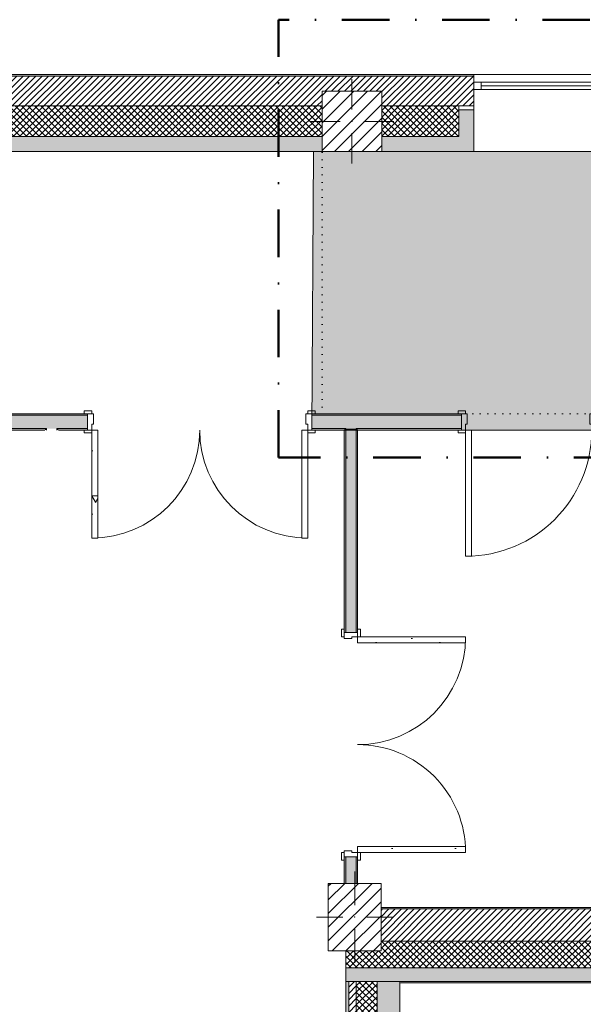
# Model space of a CAD drawing. Header units: millimetres. Extents: x -40968 to 11883, y -18948 to 4746.
# Tile 8 of 33: x -30231 to -26463, y -1842 to 4746. Entities that reach past the tile are written whole.
import ezdxf

# ---------------------------------------------------------------- set-up
doc = ezdxf.new("R2010")
doc.units = ezdxf.units.MM
doc.header["$MEASUREMENT"] = 0
for name, pattern in [('Punteado_1', [50, 0, -50]), ('Punto & Rayas', [670.277762, 317.5, -176.388889, 0, -176.388874]), ('Wipeout_Contour', [1000, 0, -1000])]:
    doc.linetypes.add(name, pattern=pattern)
for name, color, linetype, lineweight, true_color in [('01_2D_Ambit_Pluma_Nº__242', 7, 'Continuous', 50, 0xfb0013), ('12_FAÇ_Façana_Pluma_Nº__102', 7, 'Continuous', 5, 0xcccccc), ('12_FAÇ_Façana_Pluma_Nº__174', 7, 'Continuous', 13, 0xe4ad2c), ('12_FAÇ_Façana_Pluma_Nº__176', 7, 'Continuous', 15, 0x93a0c6), ('12_FAÇ_Façana_Pluma_Nº__43', 7, 'Continuous', 5, 0xa4a4a6), ('14_PAV_Paviment existent_Pluma_Nº__102', 7, 'Continuous', 5, 0xcccccc), ('Puertas Archicad_Pluma_Nº__3', 7, 'Continuous', 5, 0xa4a4a4), ('Ventanas Archicad_Pluma_Nº__23', 7, 'Continuous', 5, 0xa4a4a6), ('Ventanas Archicad_Pluma_Nº__3', 7, 'Continuous', 5, 0xa4a4a4), ('Ventanas Archicad_Pluma_Nº__43', 7, 'Continuous', 5, 0xa4a4a6)]:
    doc.layers.add(name, color=color, linetype=linetype, lineweight=lineweight, true_color=true_color)
for name, color, linetype in [('10_ESTR_Pilars', 7, 'Continuous'), ('12_FAÇ_Façana', 7, 'Continuous'), ('14_PAV_Paviment existent', 7, 'Continuous'), ('Demolido_07_CR_Cel Ras', 7, 'Continuous'), ('Puertas Archicad', 7, 'Continuous'), ('Ventanas Archicad', 7, 'Continuous')]:
    doc.layers.add(name, color=color, linetype=linetype)
for name, color, linetype, lineweight in [('10_ESTR_Pilars_Pluma_Nº__20', 1, 'Continuous', 5), ('10_ESTR_Pilars_Pluma_Nº__28', 7, 'Continuous', 20), ('10_ESTR_Pilars_Pluma_Nº__42', 8, 'Continuous', 25), ('12_FAÇ_Façana_Pluma_Nº__2', 8, 'Continuous', 5), ('12_FAÇ_Façana_Pluma_Nº__7', 7, 'Continuous', 5), ('14_PAV_Paviment existent_Pluma_Nº__89', 7, 'Continuous', 5), ('Demolido_07_CR_Cel Ras_Pluma_Nº__1', 7, 'Continuous', 5), ('Demolido_07_CR_Cel Ras_Pluma_Nº__100', 2, 'Continuous', 5), ('Puertas Archicad_Pluma_Nº__1', 7, 'Continuous', 5), ('Puertas Archicad_Pluma_Nº__7', 7, 'Continuous', 5), ('Ventanas Archicad_Pluma_Nº__7', 7, 'Continuous', 5)]:
    doc.layers.add(name, color=color, linetype=linetype, lineweight=lineweight)
pattern_1 = [(45, (0, 0), (-21.213203, 21.213203), [])]
pattern_2 = [(45, (0, 0), (-21.213203, 21.213203), []), (135, (0, 0), (21.213203, 21.213203), [])]
pattern_3 = [(0, (0, 0), (0, 779.4), [48.75, -401.25]), (0, (225, 389.7), (0, 779.4), [48.75, -401.25]), (60, (0, 0), (-675, 389.7), [48.75, -401.25]), (60, (450, 0), (-675, 389.7), [48.75, -401.25]), (120, (48.75, 0), (675, 389.7), [48.75, -401.25]), (120, (498.75, 0), (675, 389.7), [48.75, -401.25]), (0, (0, 75), (0, 150), [0, -150, 0, -225]), (45, (75, 75), (-106.066, 106.066), [0, -112.5, 0, -187.5])]
pattern_4 = [(45, (0, 0), (-45.96194, 45.96194), [])]

# ---------------------------------------------------------------- blocks, each defined once
blk = doc.blocks.new('Forjado_1_1', base_point=(7332.1, 1999.6))
at = {"layer": '14_PAV_Paviment existent_Pluma_Nº__102', "linetype": 'Continuous', "lineweight": 0, "true_color": 0x333333}
blk.add_hatch(color=250, dxfattribs=at).paths.add_polyline_path([(7332.1, 1999.6), (7332.1, 3863.5), (-28267.5, 3863.5), (-28277.4, 1999.6)])
at = {"layer": '14_PAV_Paviment existent_Pluma_Nº__89', "color": 7, "linetype": 'Continuous', "lineweight": 5, "flags": 128}
blk.add_lwpolyline([(7332.1, 1999.6), (-28277.4, 1999.6), (-28267.5, 3863.5), (7332.1, 3863.5)], close=True, dxfattribs=at)
blk = doc.blocks.new('Forjado_3_1', base_point=(-23028.4, -1194))
at = {"layer": 'Demolido_07_CR_Cel Ras_Pluma_Nº__100', "linetype": 'Continuous', "lineweight": 0, "true_color": 0x3f3f00}
blk.add_hatch(color=48, dxfattribs=at).paths.add_polyline_path([(-23028.4, -1194), (-1681.1, -1194), (-1681.1, -12339), (-1971.1, -12439), (-3638.9, -12429), (-3638.9, -17084), (5828.9, -17084), (5828.9, -16789), (6428.9, -16799), (6428.9, -12439), (6178.9, -12439), (6061.7, -1189.8), (7253.9, -1194), (7253.9, 3863.5), (-28209.8, 3863.5), (-28209.8, 2109.6), (-23028.4, 2109.6)])
at = {"layer": 'Demolido_07_CR_Cel Ras_Pluma_Nº__1', "color": 7, "linetype": 'Punteado_1', "lineweight": 5, "flags": 128}
blk.add_lwpolyline([(-23028.4, -1194), (-1681.1, -1194), (-1681.1, -12339), (-1971.1, -12439), (-3638.9, -12429), (-3638.9, -17084), (5828.9, -17084), (5828.9, -16789), (6428.9, -16799), (6428.9, -12439), (6178.9, -12439), (6061.7, -1189.8), (7253.9, -1194), (7253.9, 3863.5), (-28209.8, 3863.5), (-28209.8, 2109.6), (-23028.4, 2109.6)], close=True, dxfattribs=at)
blk = doc.blocks.new('Ventana Vertical Multi-Faja 27_2')
at = {"layer": 'Ventanas Archicad_Pluma_Nº__23', "color": 253, "linetype": 'Continuous', "lineweight": 5, "true_color": 0xa4a4a6}
for p, q in [((-600, 0), (-550, 0)), ((-550, 0), (-550, -50)), ((550, -50), (550, 0)), ((550, 0), (600, 0)), ((-550, -50), (-600, -50)), ((600, -50), (550, -50))]:
    blk.add_line(p, q, dxfattribs=at)
at = {"layer": 'Ventanas Archicad_Pluma_Nº__3', "color": 253, "linetype": 'Continuous', "lineweight": 5, "true_color": 0xa4a4a4}
for p, q in [((-600, 50), (600, 50)), ((-550, 0), (550, 0)), ((-550, -25), (550, -25)), ((550, -50), (-550, -50)), ((-600, -465), (600, -465))]:
    blk.add_line(p, q, dxfattribs=at)
at = {"layer": 'Ventanas Archicad_Pluma_Nº__43', "color": 253, "linetype": 'Continuous', "lineweight": 5, "true_color": 0xa4a4a6}
for p, q in [((-600, -160), (-600, -185)), ((600, -160), (600, -185))]:
    blk.add_line(p, q, dxfattribs=at)
at = {"layer": 'Ventanas Archicad_Pluma_Nº__7', "color": 7, "linetype": 'Continuous', "lineweight": 5}
for p, q in [((-600, 50), (-600, 40)), ((-600, 40), (-600, 0)), ((-600, 0), (-600, -50)), ((-600, 0), (-600, -50)), ((600, 50), (600, 40)), ((600, 40), (600, 0)), ((600, 0), (600, -50)), ((600, 0), (600, -50)), ((-600, -50), (-600, -160)), ((600, -50), (600, -160)), ((-600, -185), (-600, -365)), ((-600, -185), (-600, -365)), ((600, -185), (600, -365)), ((600, -185), (600, -365)), ((-600, -365), (-600, -465)), ((-600, -365), (-600, -465)), ((600, -365), (600, -465)), ((600, -365), (600, -465))]:
    blk.add_line(p, q, dxfattribs=at)
blk = doc.blocks.new('Muro_3_1', base_point=(11882.6, 4378.5))
at = {"layer": '12_FAÇ_Façana', "linetype": 'Continuous', "lineweight": 0, "true_color": 0x000000}
h = blk.add_hatch(dxfattribs=at)
h.set_pattern_fill('Yeso_0001', color=18, style=0, pattern_type=2)
h.set_pattern_definition([(0, (0, 0), (0, 75), [0, -75])])
h.paths.add_polyline_path([(-27195.4, 4168.5), (-27295.4, 4168.5), (-27295.4, 4143.5), (-27195.4, 4143.5)])
at = {"layer": '12_FAÇ_Façana_Pluma_Nº__102', "linetype": 'Continuous', "lineweight": 0, "true_color": 0xe5e5e5}
for points in [[(-27295.4, 3963.5), (-27195.4, 3863.5), (-27195.4, 4143.5), (-27295.4, 4143.5)], [(-28209.8, 3963.5), (-40967.7, 3963.5), (-40967.7, 3863.5), (-28209.8, 3863.5)], [(-27809.8, 3863.5), (-27195.4, 3863.5), (-27295.4, 3963.5), (-27809.8, 3963.5)]]:
    blk.add_hatch(color=254, dxfattribs=at).paths.add_polyline_path(points)
at = {"layer": '12_FAÇ_Façana_Pluma_Nº__174', "linetype": 'Continuous', "lineweight": 13, "true_color": 0xe4ad2c}
h = blk.add_hatch(dxfattribs=at)
h.set_pattern_fill('SATE_Aislamiento_0001', color=42, style=0, pattern_type=2)
h.set_pattern_definition(pattern_2)
h.paths.add_polyline_path([(-40967.7, 3963.5), (-28209.8, 3963.5), (-28209.8, 4168.5), (-40967.7, 4168.5)])
h = blk.add_hatch(dxfattribs=at)
h.set_pattern_fill('SATE_Aislamiento_0001', color=42, style=0, pattern_type=2)
h.set_pattern_definition(pattern_2)
h.paths.add_polyline_path([(-27809.8, 4168.5), (-27809.8, 3963.5), (-27295.4, 3963.5), (-27295.4, 4143.5), (-27295.4, 4168.5)])
at = {"layer": '12_FAÇ_Façana_Pluma_Nº__176', "linetype": 'Continuous', "lineweight": 0, "true_color": 0x495063}
blk.add_hatch(color=251, dxfattribs=at).paths.add_polyline_path([(-40967.7, 4378.5), (-40967.7, 4368.5), (-27195.4, 4368.5), (-27195.4, 4378.5)])
at = {"layer": '12_FAÇ_Façana_Pluma_Nº__2', "linetype": 'Continuous', "lineweight": 5}
h = blk.add_hatch(dxfattribs=at)
h.set_pattern_fill('Ceramic_0001', color=8, style=0, pattern_type=2)
h.set_pattern_definition(pattern_1)
h.paths.add_polyline_path([(-40967.7, 4168.5), (-28209.8, 4168.5), (-28209.8, 4268), (-27809.8, 4268), (-27809.8, 4168.5), (-27195.4, 4168.5), (-27195.4, 4368.5), (-40967.7, 4368.5)])
at = {"layer": '12_FAÇ_Façana_Pluma_Nº__43', "color": 253, "linetype": 'Continuous', "lineweight": 5, "true_color": 0xa4a4a6}
for p, q in [((-27295.4, 4168.5), (-27195.4, 4168.5)), ((-27295.4, 4143.5), (-27295.4, 4168.5)), ((-27195.4, 4168.5), (-27195.4, 4143.5)), ((-27195.4, 4143.5), (-27295.4, 4143.5))]:
    blk.add_line(p, q, dxfattribs=at)
at = {"layer": '12_FAÇ_Façana_Pluma_Nº__7', "color": 7, "linetype": 'Continuous', "lineweight": 5}
for p, q in [((-27195.4, 4368.5), (-40967.7, 4368.5)), ((-27195.4, 4378.5), (-27195.4, 4368.5)), ((-27195.4, 4368.5), (-27195.4, 4328.5)), ((-27195.4, 4328.5), (-27195.4, 4278.5)), ((-27195.4, 4278.5), (-27195.4, 4168.5)), ((-28209.8, 4168.5), (-40967.7, 4168.5)), ((-27295.4, 4168.5), (-27809.8, 4168.5)), ((-27295.4, 3963.5), (-27295.4, 4143.5)), ((-27195.4, 4143.5), (-27195.4, 3963.5)), ((-27195.4, 4143.5), (-27195.4, 3963.5)), ((-40967.7, 3963.5), (-28209.8, 3963.5)), ((-27809.8, 3963.5), (-27295.4, 3963.5)), ((-27195.4, 3963.5), (-27195.4, 3863.5)), ((-27195.4, 3963.5), (-27195.4, 3863.5))]:
    blk.add_line(p, q, dxfattribs=at)
at = {"layer": '12_FAÇ_Façana_Pluma_Nº__7', "color": 7, "linetype": 'Continuous', "lineweight": 5, "flags": 128}
for points in [[(-27195.4, 4378.5), (-40967.7, 4378.5)], [(-40967.7, 3863.5), (-28209.8, 3863.5)], [(-27809.8, 3863.5), (-27195.4, 3863.5)]]:
    blk.add_lwpolyline(points, dxfattribs=at)
at = {"layer": 'Ventanas Archicad', "color": 253, "linetype": 'Continuous', "lineweight": 5, "true_color": 0xa4a4a6, "zscale": 1000}
blk.add_blockref('Ventana Vertical Multi-Faja 27_2', (-26595.4, 4328.5), dxfattribs=at)
blk = doc.blocks.new('Muro_4_1', base_point=(-28050.8, -1194))
at = {"layer": '12_FAÇ_Façana_Pluma_Nº__102', "linetype": 'Continuous', "lineweight": 0, "true_color": 0xe5e5e5}
for points in [[(-28050.8, -1599), (-28050.8, -1689), (-28030.8, -1689), (-28030.8, -1599)], [(-28030.8, -1599), (-28030.8, -1689), (-27980.8, -1689), (-27980.8, -1599)], [(-27980.8, -1599), (-27980.8, -1689), (-27840.8, -1689), (-27840.8, -1599)], [(-27840.8, -1599), (-27840.8, -1689), (-27698, -1689), (-27762.1, -1599)], [(-27698, -1689), (-25366.4, -1689), (-25366.4, -1599), (-27762.1, -1599)], [(-27690.8, -1699), (-25366.4, -1699), (-25366.4, -1689), (-27690.8, -1689)]]:
    blk.add_hatch(color=254, dxfattribs=at).paths.add_polyline_path(points)
at = {"layer": '12_FAÇ_Façana_Pluma_Nº__174', "linetype": 'Continuous', "lineweight": 13, "true_color": 0xe4ad2c}
h = blk.add_hatch(dxfattribs=at)
h.set_pattern_fill('SATE_Aislamiento_0001', color=42, style=0, pattern_type=2)
h.set_pattern_definition(pattern_2)
h.paths.add_polyline_path([(-27814.9, -1484), (-27844.1, -1484), (-27762.1, -1599), (-25366.4, -1599), (-25366.4, -1419), (-27814.9, -1419)])
h = blk.add_hatch(dxfattribs=at)
h.set_pattern_fill('SATE_Aislamiento_0001', color=42, style=0, pattern_type=2)
h.set_pattern_definition(pattern_2)
h.paths.add_polyline_path([(-28030.8, -1484), (-28050.8, -1484), (-28050.8, -1599), (-28030.8, -1599)])
h = blk.add_hatch(dxfattribs=at)
h.set_pattern_fill('SATE_Aislamiento_0001', color=42, style=0, pattern_type=2)
h.set_pattern_definition(pattern_2)
h.paths.add_polyline_path([(-27980.8, -1484), (-28030.8, -1484), (-28030.8, -1599), (-27980.8, -1599)])
h = blk.add_hatch(dxfattribs=at)
h.set_pattern_fill('SATE_Aislamiento_0001', color=42, style=0, pattern_type=2)
h.set_pattern_definition(pattern_2)
h.paths.add_polyline_path([(-27980.8, -1599), (-27840.8, -1599), (-27840.8, -1488.6), (-27844.1, -1484), (-27980.8, -1484)])
h = blk.add_hatch(dxfattribs=at)
h.set_pattern_fill('SATE_Aislamiento_0001', color=42, style=0, pattern_type=2)
h.set_pattern_definition(pattern_2)
h.paths.add_polyline_path([(-27762.1, -1599), (-27840.8, -1488.6), (-27840.8, -1599)])
at = {"layer": '12_FAÇ_Façana_Pluma_Nº__176', "linetype": 'Continuous', "lineweight": 0, "true_color": 0x495063}
blk.add_hatch(color=251, dxfattribs=at).paths.add_polyline_path([(-25366.4, -1194), (-27814.9, -1194), (-27814.9, -1204), (-25366.4, -1204)])
at = {"layer": '12_FAÇ_Façana_Pluma_Nº__2', "linetype": 'Continuous', "lineweight": 5}
h = blk.add_hatch(dxfattribs=at)
h.set_pattern_fill('Ceramic_0001', color=8, style=0, pattern_type=2)
h.set_pattern_definition(pattern_1)
h.paths.add_polyline_path([(-27814.9, -1419), (-25366.4, -1419), (-25366.4, -1204), (-27814.9, -1204)])
at = {"layer": '12_FAÇ_Façana_Pluma_Nº__7', "color": 7, "linetype": 'Continuous', "lineweight": 5}
for p, q in [((-25366.4, -1204), (-27814.9, -1204)), ((-27814.9, -1419), (-25366.4, -1419)), ((-28030.8, -1599), (-28050.8, -1599)), ((-27980.8, -1599), (-28030.8, -1599)), ((-27840.8, -1599), (-27980.8, -1599)), ((-27762.1, -1599), (-27840.8, -1599)), ((-27762.1, -1599), (-25366.4, -1599)), ((-28030.8, -1689), (-28050.8, -1689)), ((-27980.8, -1689), (-28030.8, -1689)), ((-27840.8, -1689), (-27980.8, -1689)), ((-27698, -1689), (-27840.8, -1689)), ((-27698, -1689), (-25366.4, -1689))]:
    blk.add_line(p, q, dxfattribs=at)
at = {"layer": '12_FAÇ_Façana_Pluma_Nº__7', "color": 7, "linetype": 'Continuous', "lineweight": 5, "flags": 128}
for points in [[(-25366.4, -1194), (-27814.9, -1194)], [(-25366.4, -1204), (-25366.4, -1194)], [(-25366.4, -1419), (-25366.4, -1204)], [(-25366.4, -1599), (-25366.4, -1419)], [(-28050.8, -1484), (-28050.8, -1599)], [(-28050.8, -1599), (-28050.8, -1689)], [(-25366.4, -1689), (-25366.4, -1599)], [(-27690.8, -1699), (-25366.4, -1699)], [(-25366.4, -1699), (-25366.4, -1689)]]:
    blk.add_lwpolyline(points, dxfattribs=at)
blk = doc.blocks.new('Muro_36_1', base_point=(-28050.8, -9965))
at = {"layer": '12_FAÇ_Façana_Pluma_Nº__102', "linetype": 'Continuous', "lineweight": 0, "true_color": 0xe5e5e5}
for points in [[(-27840.8, -1699), (-27690.8, -1699), (-27698, -1689), (-27840.8, -1689)], [(-27690.8, -1699), (-27840.8, -1699), (-27840.8, -6834), (-27817.9, -6834), (-27817.9, -7234), (-27840.8, -7234), (-27840.8, -9965), (-27690.8, -9965)], [(-27698, -1689), (-27690.8, -1699), (-27690.8, -1689)]]:
    blk.add_hatch(color=254, dxfattribs=at).paths.add_polyline_path(points)
at = {"layer": '12_FAÇ_Façana_Pluma_Nº__174', "linetype": 'Continuous', "lineweight": 13, "true_color": 0xe4ad2c}
h = blk.add_hatch(dxfattribs=at)
h.set_pattern_fill('SATE_Aislamiento_0001', color=42, style=0, pattern_type=2)
h.set_pattern_definition(pattern_2)
h.paths.add_polyline_path([(-27840.8, -1689), (-27980.8, -1689), (-27980.8, -6834), (-27840.8, -6834)])
at = {"layer": '12_FAÇ_Façana_Pluma_Nº__176', "linetype": 'Continuous', "lineweight": 0, "true_color": 0x495063}
blk.add_hatch(color=251, dxfattribs=at).paths.add_polyline_path([(-28030.8, -1689), (-28050.8, -1689), (-28050.8, -6834), (-28030.8, -6834)])
at = {"layer": '12_FAÇ_Façana_Pluma_Nº__2', "linetype": 'Continuous', "lineweight": 5}
h = blk.add_hatch(dxfattribs=at)
h.set_pattern_fill('Ceramic_0001', color=8, style=0, pattern_type=2)
h.set_pattern_definition(pattern_1)
h.paths.add_polyline_path([(-27980.8, -1689), (-28030.8, -1689), (-28030.8, -6834), (-27980.8, -6834)])
at = {"layer": '12_FAÇ_Façana_Pluma_Nº__7', "color": 7, "linetype": 'Continuous', "lineweight": 5}
for p, q in [((-28030.8, -1689), (-28050.8, -1689)), ((-28030.8, -1689), (-28030.8, -6834)), ((-27980.8, -1689), (-28030.8, -1689)), ((-27980.8, -1689), (-27980.8, -6834)), ((-27840.8, -1689), (-27980.8, -1689)), ((-27840.8, -1689), (-27840.8, -1699)), ((-27698, -1689), (-27840.8, -1689)), ((-27840.8, -1699), (-27840.8, -6834))]:
    blk.add_line(p, q, dxfattribs=at)
at = {"layer": '12_FAÇ_Façana_Pluma_Nº__7', "color": 7, "linetype": 'Continuous', "lineweight": 5, "flags": 128}
for points in [[(-28050.8, -1689), (-28050.8, -6834)], [(-27690.8, -9965), (-27690.8, -1699)]]:
    blk.add_lwpolyline(points, dxfattribs=at)
blk = doc.blocks.new('Puerta Doble 27')
at = {"layer": 'Puertas Archicad', "linetype": 'Continuous', "lineweight": 0, "true_color": 0xffffff}
h = blk.add_hatch(dxfattribs=at)
h.set_pattern_fill('Hormigón_en_Masa_0001', style=0, pattern_type=2)
h.set_pattern_definition(pattern_3)
h.paths.add_polyline_path([(-722, 722), (-722, 0), (-682, 0), (-682, 722)])
h = blk.add_hatch(dxfattribs=at)
h.set_pattern_fill('Hormigón_en_Masa_0001', style=0, pattern_type=2)
h.set_pattern_definition(pattern_3)
h.paths.add_polyline_path([(722, 722), (682, 722), (682, 0), (722, 0)])
h = blk.add_hatch(dxfattribs=at)
h.set_pattern_fill('Hormigón_en_Masa_0001', style=0, pattern_type=2)
h.set_pattern_definition(pattern_3)
h.paths.add_polyline_path([(-722, 0), (-722, 19), (-772, 19), (-772, 0)])
h = blk.add_hatch(dxfattribs=at)
h.set_pattern_fill('Hormigón_en_Masa_0001', style=0, pattern_type=2)
h.set_pattern_definition(pattern_3)
h.paths.add_polyline_path([(722, 19), (722, 0), (772, 0), (772, 19)])
h = blk.add_hatch(dxfattribs=at)
h.set_pattern_fill('Hormigón_en_Masa_0001', style=0, pattern_type=2)
h.set_pattern_definition(pattern_3)
h.paths.add_polyline_path([(-722, -109), (-722, -90), (-772, -90), (-772, -109)])
h = blk.add_hatch(dxfattribs=at)
h.set_pattern_fill('Hormigón_en_Masa_0001', style=0, pattern_type=2)
h.set_pattern_definition(pattern_3)
h.paths.add_polyline_path([(722, -90), (722, -109), (772, -109), (772, -90)])
at = {"layer": 'Puertas Archicad_Pluma_Nº__1', "color": 7, "linetype": 'Continuous', "lineweight": 5}
for p, q in [((-722, 722), (-722, 0)), ((-682, 722), (-722, 722)), ((-682, 0), (-682, 722)), ((682, 0), (682, 722)), ((682, 722), (722, 722)), ((722, 722), (722, 0)), ((-722, 0), (-750, 0)), ((-750, 0), (-750, -90)), ((-722, -40), (-722, 0)), ((-722, 0), (-682, 0)), ((722, 0), (682, 0)), ((750, 0), (722, 0)), ((722, 0), (722, -40)), ((750, -90), (750, 0)), ((-710, -40), (-722, -40)), ((-710, -90), (-710, -40)), ((722, -40), (710, -40)), ((710, -40), (710, -90)), ((-750, -90), (-710, -90)), ((710, -90), (750, -90))]:
    blk.add_line(p, q, dxfattribs=at)
at = {"layer": 'Puertas Archicad_Pluma_Nº__3', "color": 253, "linetype": 'Continuous', "lineweight": 5, "true_color": 0xa4a4a4}
for p, q in [((-772, 0), (-772, 19)), ((-772, 19), (-722, 19)), ((-722, 0), (-772, 0)), ((-722, 19), (-722, 0)), ((722, 19), (772, 19)), ((722, 0), (722, 19)), ((772, 0), (722, 0)), ((772, 19), (772, 0)), ((-772, -109), (-772, -90)), ((-772, -90), (-722, -90)), ((-722, -109), (-772, -109)), ((-722, -90), (-722, -109)), ((722, -90), (772, -90)), ((722, -109), (722, -90)), ((772, -109), (722, -109)), ((772, -90), (772, -109))]:
    blk.add_line(p, q, dxfattribs=at)
for centre, start, end in [((-722, 0), 0, 90), ((722, 0), 90, 180)]:
    blk.add_arc(centre, 722, start, end, dxfattribs=at)
at = {"layer": 'Puertas Archicad_Pluma_Nº__7', "color": 7, "linetype": 'Continuous', "lineweight": 5}
for p, q in [((-750, 0), (-772, 0)), ((-750, 0), (-772, 0)), ((-750, 0), (-750, -10)), ((-750, 0), (-750, -10)), ((750, 0), (750, -10)), ((750, 0), (750, -10)), ((750, 0), (772, 0)), ((750, 0), (772, 0)), ((-750, -10), (-750, -80)), ((-750, -10), (-750, -80)), ((750, -10), (750, -80)), ((750, -10), (750, -80)), ((-750, -90), (-772, -90)), ((-750, -90), (-772, -90)), ((-750, -80), (-750, -90)), ((-750, -80), (-750, -90)), ((750, -80), (750, -90)), ((750, -80), (750, -90)), ((750, -90), (772, -90)), ((750, -90), (772, -90))]:
    blk.add_line(p, q, dxfattribs=at)
blk = doc.blocks.new('Muro_84_1', base_point=(-27971.8, -1194))
at = {"layer": '12_FAÇ_Façana_Pluma_Nº__102', "linetype": 'Continuous', "lineweight": 0, "true_color": 0xe5e5e5}
for points in [[(-28051.8, 1999.6), (-27981.8, 1999.6), (-27981.8, 2009.6), (-28051.8, 2009.6)], [(-28051.8, 1999.6), (-28051.8, 645.4), (-27981.8, 645.4), (-27981.8, 1999.6)], [(-27981.8, -854.6), (-28051.8, -854.6), (-28051.8, -1033), (-27981.8, -1033)]]:
    blk.add_hatch(color=254, dxfattribs=at).paths.add_polyline_path(points)
at = {"layer": '12_FAÇ_Façana_Pluma_Nº__176', "linetype": 'Continuous', "lineweight": 0, "true_color": 0x495063}
for points in [[(-28051.8, 1999.6), (-28061.8, 1999.6), (-28061.8, 645.4), (-28051.8, 645.4)], [(-27981.8, 645.4), (-27971.8, 645.4), (-27971.8, 1999.6), (-27981.8, 1999.6)], [(-28061.8, -1033), (-28051.8, -1033), (-28051.8, -854.6), (-28061.8, -854.6)], [(-27981.8, -854.6), (-27981.8, -1033), (-27971.8, -1033), (-27971.8, -854.6)]]:
    blk.add_hatch(color=251, dxfattribs=at).paths.add_polyline_path(points)
at = {"layer": '12_FAÇ_Façana_Pluma_Nº__7', "color": 7, "linetype": 'Continuous', "lineweight": 5}
for p, q in [((-28051.8, 2009.6), (-28051.8, 1999.6)), ((-28051.8, 1999.6), (-28051.8, 645.4)), ((-27981.8, 1999.6), (-27981.8, 2009.6)), ((-27981.8, 645.4), (-27981.8, 1999.6)), ((-28061.8, 645.4), (-28061.8, 667.4)), ((-27971.8, 645.4), (-27971.8, 667.4)), ((-28051.8, 645.4), (-28061.8, 645.4)), ((-27981.8, 645.4), (-28051.8, 645.4)), ((-27971.8, 645.4), (-27981.8, 645.4)), ((-28061.8, -854.6), (-28061.8, -876.6)), ((-28051.8, -854.6), (-28061.8, -854.6)), ((-28051.8, -854.6), (-28051.8, -1033)), ((-27981.8, -854.6), (-28051.8, -854.6)), ((-27981.8, -1033), (-27981.8, -854.6)), ((-27971.8, -854.6), (-27981.8, -854.6)), ((-27971.8, -854.6), (-27971.8, -876.6))]:
    blk.add_line(p, q, dxfattribs=at)
at = {"layer": '12_FAÇ_Façana_Pluma_Nº__7', "color": 7, "linetype": 'Continuous', "lineweight": 5, "flags": 128}
for points in [[(-28061.8, 1999.6), (-28061.8, 645.4)], [(-27971.8, 645.4), (-27971.8, 1999.6)], [(-28061.8, -854.6), (-28061.8, -1033)], [(-27971.8, -1033), (-27971.8, -854.6)]]:
    blk.add_lwpolyline(points, dxfattribs=at)
at = {"layer": 'Puertas Archicad', "color": 253, "linetype": 'Continuous', "lineweight": 5, "true_color": 0xa4a4a6, "xscale": -1, "zscale": 1000, "rotation": 270.0000000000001}
blk.add_blockref('Puerta Doble 27', (-27971.8, -104.6), dxfattribs=at)
blk = doc.blocks.new('Puerta 27_5')
at = {"layer": 'Puertas Archicad_Pluma_Nº__1', "color": 7, "linetype": 'Continuous', "lineweight": 5}
for p, q in [((382, 0), (382, 844)), ((382, 844), (422, 844)), ((422, 844), (422, 0)), ((-472, 0), (-472, 19)), ((-472, 19), (-422, 19)), ((-422, 0), (-472, 0)), ((-422, 0), (-450, 0)), ((-450, 0), (-450, -110)), ((-422, 19), (-422, 0)), ((-422, -40), (-422, 0)), ((422, 0), (382, 0)), ((422, 19), (472, 19)), ((422, 0), (422, 19)), ((472, 0), (422, 0)), ((450, 0), (422, 0)), ((422, 0), (422, -40)), ((450, -110), (450, 0)), ((472, 19), (472, 0)), ((-410, -40), (-422, -40)), ((-410, -110), (-410, -40)), ((422, -40), (410, -40)), ((410, -40), (410, -110)), ((-472, -129), (-472, -110)), ((-472, -110), (-422, -110)), ((-422, -129), (-472, -129)), ((-450, -110), (-410, -110)), ((-422, -110), (-422, -129)), ((410, -110), (450, -110)), ((422, -110), (472, -110)), ((422, -129), (422, -110)), ((472, -129), (422, -129)), ((472, -110), (472, -129))]:
    blk.add_line(p, q, dxfattribs=at)
at = {"layer": 'Puertas Archicad_Pluma_Nº__3', "color": 253, "linetype": 'Continuous', "lineweight": 5, "true_color": 0xa4a4a4}
blk.add_arc((422, 0), 844, 90, 180, dxfattribs=at)
at = {"layer": 'Puertas Archicad_Pluma_Nº__7', "color": 7, "linetype": 'Continuous', "lineweight": 5}
for p, q in [((-450, 0), (-472, 0)), ((-450, 0), (-472, 0)), ((-450, 0), (-450, -10)), ((-450, 0), (-450, -10)), ((450, 0), (450, -10)), ((450, 0), (450, -10)), ((450, 0), (472, 0)), ((450, 0), (472, 0)), ((-450, -10), (-450, -100)), ((-450, -10), (-450, -100)), ((450, -10), (450, -100)), ((450, -10), (450, -100)), ((-450, -110), (-472, -110)), ((-450, -110), (-472, -110)), ((-450, -100), (-450, -110)), ((-450, -100), (-450, -110)), ((450, -100), (450, -110)), ((450, -100), (450, -110)), ((450, -110), (472, -110)), ((450, -110), (472, -110))]:
    blk.add_line(p, q, dxfattribs=at)
blk = doc.blocks.new('Puerta Doble 27_3')
at = {"layer": 'Puertas Archicad', "linetype": 'Continuous', "lineweight": 0, "true_color": 0xffffff}
h = blk.add_hatch(dxfattribs=at)
h.set_pattern_fill('Hormigón_en_Masa_0001', style=0, pattern_type=2)
h.set_pattern_definition(pattern_3)
h.paths.add_polyline_path([(-722, 722), (-722, 0), (-682, 0), (-682, 722)])
h = blk.add_hatch(dxfattribs=at)
h.set_pattern_fill('Hormigón_en_Masa_0001', style=0, pattern_type=2)
h.set_pattern_definition(pattern_3)
h.paths.add_polyline_path([(722, 722), (682, 722), (682, 0), (722, 0)])
h = blk.add_hatch(dxfattribs=at)
h.set_pattern_fill('Hormigón_en_Masa_0001', style=0, pattern_type=2)
h.set_pattern_definition(pattern_3)
h.paths.add_polyline_path([(-722, 0), (-722, 19), (-772, 19), (-772, 0)])
h = blk.add_hatch(dxfattribs=at)
h.set_pattern_fill('Hormigón_en_Masa_0001', style=0, pattern_type=2)
h.set_pattern_definition(pattern_3)
h.paths.add_polyline_path([(722, 19), (722, 0), (772, 0), (772, 19)])
h = blk.add_hatch(dxfattribs=at)
h.set_pattern_fill('Hormigón_en_Masa_0001', style=0, pattern_type=2)
h.set_pattern_definition(pattern_3)
h.paths.add_polyline_path([(-722, -129), (-722, -110), (-772, -110), (-772, -129)])
h = blk.add_hatch(dxfattribs=at)
h.set_pattern_fill('Hormigón_en_Masa_0001', style=0, pattern_type=2)
h.set_pattern_definition(pattern_3)
h.paths.add_polyline_path([(722, -110), (722, -129), (772, -129), (772, -110)])
at = {"layer": 'Puertas Archicad_Pluma_Nº__1', "color": 7, "linetype": 'Continuous', "lineweight": 5}
for p, q in [((-722, 722), (-722, 0)), ((-682, 722), (-722, 722)), ((-682, 0), (-682, 722)), ((682, 0), (682, 722)), ((682, 722), (722, 722)), ((722, 722), (722, 0)), ((-722, 0), (-750, 0)), ((-750, 0), (-750, -110)), ((-722, -40), (-722, 0)), ((-722, 0), (-682, 0)), ((722, 0), (682, 0)), ((750, 0), (722, 0)), ((722, 0), (722, -40)), ((750, -110), (750, 0)), ((-710, -40), (-722, -40)), ((-710, -110), (-710, -40)), ((722, -40), (710, -40)), ((710, -40), (710, -110)), ((-750, -110), (-710, -110)), ((710, -110), (750, -110))]:
    blk.add_line(p, q, dxfattribs=at)
at = {"layer": 'Puertas Archicad_Pluma_Nº__3', "color": 253, "linetype": 'Continuous', "lineweight": 5, "true_color": 0xa4a4a4}
for p, q in [((-772, 0), (-772, 19)), ((-772, 19), (-722, 19)), ((-722, 0), (-772, 0)), ((-722, 19), (-722, 0)), ((722, 19), (772, 19)), ((722, 0), (722, 19)), ((772, 0), (722, 0)), ((772, 19), (772, 0)), ((-772, -129), (-772, -110)), ((-772, -110), (-722, -110)), ((-722, -129), (-772, -129)), ((-722, -110), (-722, -129)), ((722, -110), (772, -110)), ((722, -129), (722, -110)), ((772, -129), (722, -129)), ((772, -110), (772, -129))]:
    blk.add_line(p, q, dxfattribs=at)
for centre, start, end in [((-722, 0), 0, 90), ((722, 0), 90, 180)]:
    blk.add_arc(centre, 722, start, end, dxfattribs=at)
at = {"layer": 'Puertas Archicad_Pluma_Nº__7', "color": 7, "linetype": 'Continuous', "lineweight": 5}
for p, q in [((-750, 0), (-772, 0)), ((-750, 0), (-772, 0)), ((-750, 0), (-750, -10)), ((-750, 0), (-750, -10)), ((750, 0), (750, -10)), ((750, 0), (750, -10)), ((750, 0), (772, 0)), ((750, 0), (772, 0)), ((-750, -10), (-750, -100)), ((-750, -10), (-750, -100)), ((750, -10), (750, -100)), ((750, -10), (750, -100)), ((-750, -110), (-772, -110)), ((-750, -110), (-772, -110)), ((-750, -100), (-750, -110)), ((-750, -100), (-750, -110)), ((750, -100), (750, -110)), ((750, -100), (750, -110)), ((750, -110), (772, -110)), ((750, -110), (772, -110))]:
    blk.add_line(p, q, dxfattribs=at)
blk = doc.blocks.new('Muro_105_1', base_point=(-23028.4, 1999.6))
at = {"layer": '12_FAÇ_Façana_Pluma_Nº__102', "linetype": 'Continuous', "lineweight": 0, "true_color": 0xe5e5e5}
for points in [[(-32508.7, 2009.6), (-30052.7, 2009.6), (-30052.7, 2099.6), (-32508.7, 2099.6)], [(-30052.7, 2009.6), (-29982.7, 2009.6), (-29982.7, 2099.6), (-30052.7, 2099.6)], [(-29982.7, 2009.6), (-29777.4, 2009.6), (-29777.4, 2099.6), (-29982.7, 2099.6)], [(-28277.4, 2009.6), (-28051.8, 2009.6), (-28051.8, 2099.6), (-28277.4, 2099.6)], [(-28051.8, 2009.6), (-27981.8, 2009.6), (-27981.8, 2099.6), (-28051.8, 2099.6)], [(-27981.8, 2009.6), (-27278.7, 2009.6), (-27278.7, 2099.6), (-27981.8, 2099.6)]]:
    blk.add_hatch(color=254, dxfattribs=at).paths.add_polyline_path(points)
at = {"layer": '12_FAÇ_Façana_Pluma_Nº__176', "linetype": 'Continuous', "lineweight": 0, "true_color": 0x495063}
for points in [[(-33068.5, 2099.6), (-29777.4, 2099.6), (-29777.4, 2109.6), (-33068.5, 2109.6)], [(-28277.4, 2109.6), (-28277.4, 2099.6), (-27278.7, 2099.6), (-27278.7, 2109.6)], [(-32498.7, 1999.6), (-30062.7, 1999.6), (-30062.7, 2009.6), (-32498.7, 2009.6)], [(-30062.7, 1999.6), (-30052.7, 1999.6), (-30052.7, 2009.6), (-30062.7, 2009.6)], [(-29982.7, 1999.6), (-29972.7, 1999.6), (-29972.7, 2009.6), (-29982.7, 2009.6)], [(-29777.4, 2009.6), (-29972.7, 2009.6), (-29972.7, 1999.6), (-29777.4, 1999.6)], [(-28061.8, 2009.6), (-28277.4, 2009.6), (-28277.4, 1999.6), (-28061.8, 1999.6)], [(-28061.8, 1999.6), (-28051.8, 1999.6), (-28051.8, 2009.6), (-28061.8, 2009.6)], [(-27981.8, 1999.6), (-27971.8, 1999.6), (-27971.8, 2009.6), (-27981.8, 2009.6)], [(-27278.7, 2009.6), (-27971.8, 2009.6), (-27971.8, 1999.6), (-27278.7, 1999.6)]]:
    blk.add_hatch(color=251, dxfattribs=at).paths.add_polyline_path(points)
at = {"layer": '12_FAÇ_Façana_Pluma_Nº__7', "color": 7, "linetype": 'Continuous', "lineweight": 5}
for p, q in [((-29777.4, 2109.6), (-29799.4, 2109.6)), ((-29777.4, 2099.6), (-29777.4, 2109.6)), ((-28277.4, 2109.6), (-28255.4, 2109.6)), ((-28277.4, 2099.6), (-28277.4, 2109.6)), ((-27278.7, 2109.6), (-27300.7, 2109.6)), ((-27278.7, 2099.6), (-27278.7, 2109.6)), ((-30052.7, 2099.6), (-32508.7, 2099.6)), ((-29982.7, 2099.6), (-30052.7, 2099.6)), ((-29777.4, 2099.6), (-29982.7, 2099.6)), ((-29777.4, 2009.6), (-29777.4, 2099.6)), ((-28051.8, 2099.6), (-28277.4, 2099.6)), ((-28277.4, 2009.6), (-28277.4, 2099.6)), ((-27981.8, 2099.6), (-28051.8, 2099.6)), ((-27278.7, 2099.6), (-27981.8, 2099.6)), ((-27278.7, 2009.6), (-27278.7, 2099.6)), ((-32508.7, 2009.6), (-30052.7, 2009.6)), ((-30052.7, 2009.6), (-30052.7, 1999.6)), ((-29982.7, 1999.6), (-29982.7, 2009.6)), ((-29982.7, 2009.6), (-29777.4, 2009.6)), ((-29777.4, 1999.6), (-29799.4, 1999.6)), ((-29777.4, 1999.6), (-29777.4, 2009.6)), ((-28277.4, 2009.6), (-28051.8, 2009.6)), ((-28277.4, 1999.6), (-28277.4, 2009.6)), ((-28277.4, 1999.6), (-28255.4, 1999.6)), ((-28051.8, 2009.6), (-28051.8, 1999.6)), ((-27981.8, 1999.6), (-27981.8, 2009.6)), ((-27981.8, 2009.6), (-27278.7, 2009.6)), ((-27278.7, 1999.6), (-27300.7, 1999.6)), ((-27278.7, 1999.6), (-27278.7, 2009.6))]:
    blk.add_line(p, q, dxfattribs=at)
at = {"layer": '12_FAÇ_Façana_Pluma_Nº__7', "color": 7, "linetype": 'Continuous', "lineweight": 5, "flags": 128}
for points in [[(-29777.4, 2109.6), (-33068.5, 2109.6)], [(-27278.7, 2109.6), (-28277.4, 2109.6)], [(-32498.7, 1999.6), (-30062.7, 1999.6)], [(-29972.7, 1999.6), (-29777.4, 1999.6)], [(-28277.4, 1999.6), (-28061.8, 1999.6)], [(-27971.8, 1999.6), (-27278.7, 1999.6)]]:
    blk.add_lwpolyline(points, dxfattribs=at)
at = {"layer": 'Puertas Archicad', "color": 253, "linetype": 'Continuous', "lineweight": 5, "true_color": 0xa4a4a6, "zscale": 1000, "rotation": 180}
for name, p in [('Puerta Doble 27_3', (-29027.4, 1999.6)), ('Puerta 27_5', (-26828.7, 1999.6))]:
    blk.add_blockref(name, p, dxfattribs=at)
blk = doc.blocks.new('Pilar_37_1', base_point=(-28009.8, 4065.7))
at = {"color": 254, "linetype": 'Wipeout_Contour', "lineweight": 0, "ltscale": 113216.11852}
blk.add_wipeout([(-28209.8, 3863.5), (-27809.8, 3863.5), (-27809.8, 4268), (-28209.8, 4268)], dxfattribs=at).dxf.layer = '10_ESTR_Pilars'
at = {"layer": '10_ESTR_Pilars_Pluma_Nº__42', "linetype": 'Continuous', "lineweight": 25}
h = blk.add_hatch(dxfattribs=at)
h.set_pattern_fill('00_GCT_trama_45º_e1_400__05', color=8, style=0, pattern_type=2)
h.set_pattern_definition(pattern_4)
h.paths.add_polyline_path([(-28209.8, 3863.5), (-27809.8, 3863.5), (-27809.8, 4268), (-28209.8, 4268)])
at = {"layer": '10_ESTR_Pilars_Pluma_Nº__20', "color": 1, "linetype": 'Continuous', "lineweight": 5}
for p, q in [((-28009.8, 4145.7), (-28009.8, 4348)), ((-28089.8, 4065.7), (-28289.8, 4065.7)), ((-27929.8, 4065.7), (-27729.8, 4065.7)), ((-28009.8, 3985.7), (-28009.8, 3783.5))]:
    blk.add_line(p, q, dxfattribs=at)
blk.add_point((-28009.8, 4065.7), dxfattribs=at)
at = {"layer": '10_ESTR_Pilars_Pluma_Nº__28', "color": 7, "linetype": 'Continuous', "lineweight": 20, "flags": 128}
blk.add_lwpolyline([(-28209.8, 3863.5), (-27809.8, 3863.5), (-27809.8, 4268), (-28209.8, 4268)], close=True, dxfattribs=at)
blk = doc.blocks.new('Pilar_38_1', base_point=(-27991.4, -1258.5))
at = {"color": 254, "linetype": 'Wipeout_Contour', "lineweight": 0, "ltscale": 112082.355411}
blk.add_wipeout([(-28167.9, -1484), (-27814.9, -1484), (-27814.9, -1033), (-28167.9, -1033)], dxfattribs=at).dxf.layer = '10_ESTR_Pilars'
at = {"layer": '10_ESTR_Pilars_Pluma_Nº__42', "linetype": 'Continuous', "lineweight": 25}
h = blk.add_hatch(dxfattribs=at)
h.set_pattern_fill('00_GCT_trama_45º_e1_400__05', color=8, style=0, pattern_type=2)
h.set_pattern_definition(pattern_4)
h.paths.add_polyline_path([(-28167.9, -1484), (-27814.9, -1484), (-27814.9, -1033), (-28167.9, -1033)])
at = {"layer": '10_ESTR_Pilars_Pluma_Nº__20', "color": 1, "linetype": 'Continuous', "lineweight": 5}
for p, q in [((-27991.4, -1178.5), (-27991.4, -953)), ((-28071.4, -1258.5), (-28247.9, -1258.5)), ((-27911.4, -1258.5), (-27734.9, -1258.5)), ((-27991.4, -1338.5), (-27991.4, -1564))]:
    blk.add_line(p, q, dxfattribs=at)
blk.add_point((-27991.4, -1258.5), dxfattribs=at)
at = {"layer": '10_ESTR_Pilars_Pluma_Nº__28', "color": 7, "linetype": 'Continuous', "lineweight": 20, "flags": 128}
blk.add_lwpolyline([(-28167.9, -1484), (-27814.9, -1484), (-27814.9, -1033), (-28167.9, -1033)], close=True, dxfattribs=at)
blk = doc.blocks.new('Pilar_44_1', base_point=(-28009.8, 4065.7))
at = {"color": 254, "linetype": 'Wipeout_Contour', "lineweight": 0, "ltscale": 113216.11852}
blk.add_wipeout([(-28209.8, 3863.5), (-27809.8, 3863.5), (-27809.8, 4268), (-28209.8, 4268)], dxfattribs=at).dxf.layer = '10_ESTR_Pilars'
at = {"layer": '10_ESTR_Pilars_Pluma_Nº__42', "linetype": 'Continuous', "lineweight": 25}
h = blk.add_hatch(dxfattribs=at)
h.set_pattern_fill('00_GCT_trama_45º_e1_400__05', color=8, style=0, pattern_type=2)
h.set_pattern_definition(pattern_4)
h.paths.add_polyline_path([(-28209.8, 3863.5), (-27809.8, 3863.5), (-27809.8, 4268), (-28209.8, 4268)])
at = {"layer": '10_ESTR_Pilars_Pluma_Nº__20', "color": 1, "linetype": 'Continuous', "lineweight": 5}
for p, q in [((-28009.8, 4145.7), (-28009.8, 4348)), ((-28089.8, 4065.7), (-28289.8, 4065.7)), ((-27929.8, 4065.7), (-27729.8, 4065.7)), ((-28009.8, 3985.7), (-28009.8, 3783.5))]:
    blk.add_line(p, q, dxfattribs=at)
blk.add_point((-28009.8, 4065.7), dxfattribs=at)
at = {"layer": '10_ESTR_Pilars_Pluma_Nº__28', "color": 7, "linetype": 'Continuous', "lineweight": 20, "flags": 128}
blk.add_lwpolyline([(-28209.8, 3863.5), (-27809.8, 3863.5), (-27809.8, 4268), (-28209.8, 4268)], close=True, dxfattribs=at)

msp = doc.modelspace()

# ---------------------------------------------------------------- linework, layer by layer
at = {"layer": '01_2D_Ambit_Pluma_Nº__242', "color": 1, "linetype": 'Punto & Rayas', "lineweight": 50, "true_color": 0xfb0013, "flags": 128}
msp.add_lwpolyline([(-28500, 1816.8), (-28500, 4745.9), (7879.6, 4745.9), (7879.6, -1396.9), (6474.1, -1396.9), (6474.1, -11392.7), (6916.3, -11392.7), (6916.3, -17756.6), (-3932.3, -17756.6), (-3932.3, -11834.9), (-2447.9, -11834.9), (-2447.9, -2249.6), (-23311.2, -2249.6), (-23311.2, 1816.8)], close=True, dxfattribs=at)

# ---------------------------------------------------------------- block references
at = {"layer": '12_FAÇ_Façana', "color": 7, "lineweight": 20}
for name, p in [('Muro_3_1', (11882.6, 4378.5)), ('Muro_105_1', (-23028.4, 1999.6)), ('Muro_84_1', (-27971.8, -1194)), ('Muro_4_1', (-28050.8, -1194)), ('Muro_36_1', (-28050.8, -9965))]:
    msp.add_blockref(name, p, dxfattribs=at)
at = {"layer": '14_PAV_Paviment existent', "color": 7, "linetype": 'Continuous', "lineweight": 5}
msp.add_blockref('Forjado_1_1', (7332.1, 1999.6), dxfattribs=at)
at = {"layer": 'Demolido_07_CR_Cel Ras', "color": 7, "linetype": 'Punteado_1', "lineweight": 5}
msp.add_blockref('Forjado_3_1', (-23028.4, -1194), dxfattribs=at)

# ---------------------------------------------------------------- next in the draw order: block references
at = {"layer": '10_ESTR_Pilars', "color": 7, "lineweight": 20}
for name, p in [('Pilar_37_1', (-28009.8, 4065.7)), ('Pilar_38_1', (-27991.4, -1258.5))]:
    msp.add_blockref(name, p, dxfattribs=at)

# ---------------------------------------------------------------- next in the draw order: block references
msp.add_blockref('Pilar_44_1', (-28009.8, 4065.7), dxfattribs=at)

doc.saveas('drawing.dxf')
